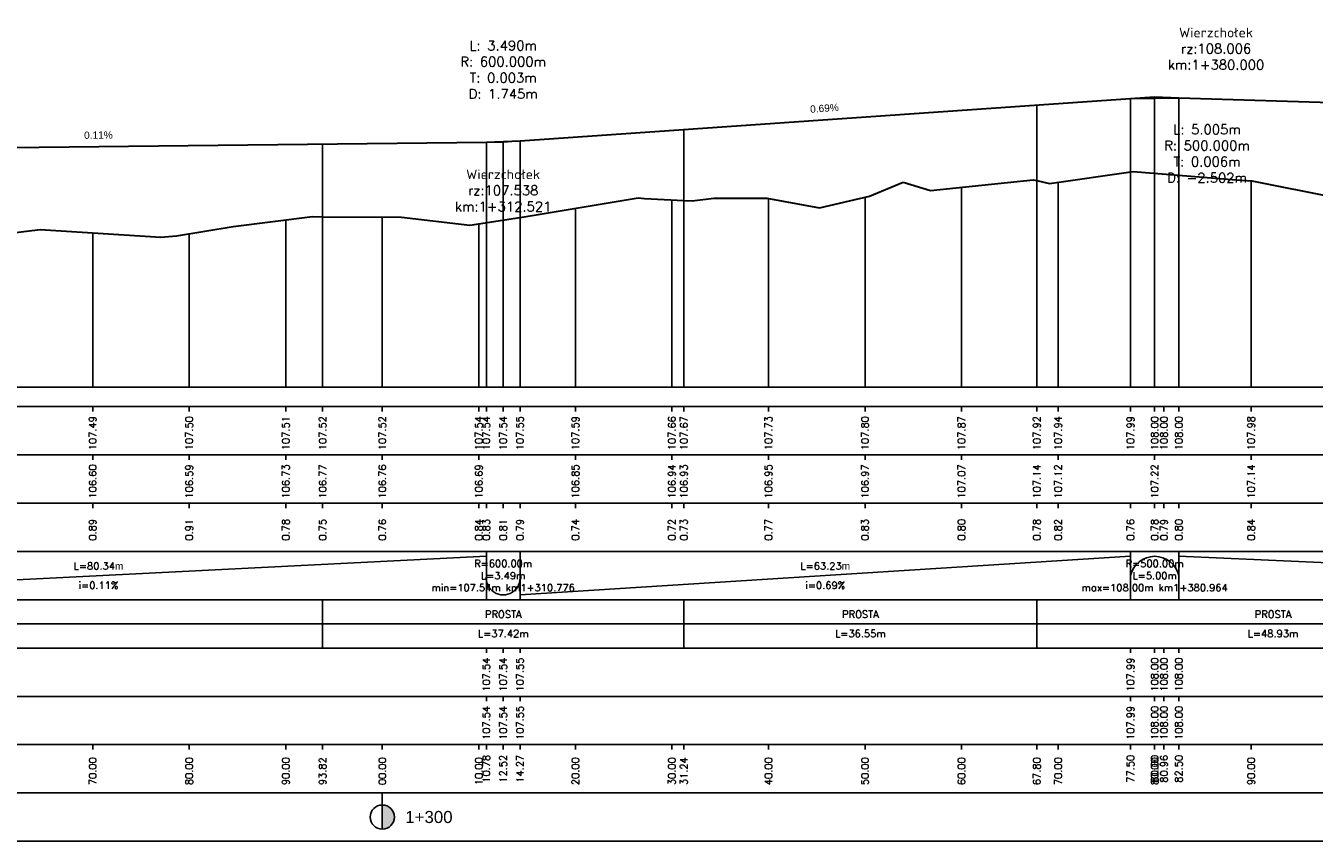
# Model space of a CAD drawing. Extents: x 7529714 to 7537797, y 5723889 to 5727796.
# Tile 12 of 28: x 7534559 to 7534692, y 5725349 to 5725433. Entities that reach past the tile are written whole.
import ezdxf

# ---------------------------------------------------------------- set-up
doc = ezdxf.new("R2010")
doc.units = 0
doc.linetypes.add('HIDDEN', pattern=[9.525, 6.35, -3.175])
for name, color, linetype in [('C-DROGI-PROFILE', 7, 'Continuous'), ('C-DROGI-PROFILE-ETYKIETY', 7, 'Continuous'), ('Niw-opis', 2, 'Continuous')]:
    doc.layers.add(name, color=color, linetype=linetype)
doc.styles.get("Standard").update_dxf_attribs({"font": 'arial.ttf'})

# ---------------------------------------------------------------- blocks, each defined once
blk = doc.blocks.new('kilometraz')
at = {"linetype": 'ByBlock', "lineweight": -2}
blk.add_hatch(color=0, dxfattribs=at).paths.add_polyline_path([(0, -0.5, 0.414214), (0.5, 0, 0.414214), (0, 0.5)])
at = {"color": 0, "linetype": 'ByBlock', "lineweight": -2}
blk.add_line((0, 0.5), (0, -0.5), dxfattribs=at)
blk.add_circle((0, 0), 0.5, dxfattribs=at)

msp = doc.modelspace()

# ---------------------------------------------------------------- linework, layer by layer
at = {"layer": 'C-DROGI-PROFILE', "color": 2, "linetype": 'HIDDEN', "lineweight": -3}
for p, q in [((7534673.238, 5725425.758), (7534675.741, 5725425.932)), ((7534675.741, 5725425.932), (7534678.243, 5725425.855)), ((7534606.517, 5725421.234), (7534608.262, 5725421.253)), ((7534608.262, 5725421.253), (7534610.007, 5725421.374))]:
    msp.add_line(p, q, dxfattribs=at)
at = {"layer": 'C-DROGI-PROFILE', "color": 98, "linetype": 'Continuous', "lineweight": 30, "true_color": 0x006100}
for p, q in [((7534646.193, 5725415.656), (7534649.687, 5725417.097)), ((7534649.687, 5725417.097), (7534652.516, 5725416.251)), ((7534652.516, 5725416.251), (7534663.171, 5725417.354)), ((7534663.171, 5725417.354), (7534663.538, 5725417.267)), ((7534663.538, 5725417.267), (7534664.863, 5725416.961)), ((7534664.863, 5725416.961), (7534673.511, 5725418.201)), ((7534673.511, 5725418.201), (7534684.193, 5725417.349)), ((7534684.193, 5725417.349), (7534685.819, 5725417.248)), ((7534685.819, 5725417.248), (7534694.314, 5725415.564)), ((7534610.418, 5725413.522), (7534622.247, 5725415.496)), ((7534622.247, 5725415.496), (7534622.884, 5725415.427)), ((7534622.884, 5725415.427), (7534626.984, 5725415.216)), ((7534626.984, 5725415.216), (7534627.839, 5725415.173)), ((7534627.839, 5725415.173), (7534630.068, 5725415.439)), ((7534630.068, 5725415.439), (7534635.56, 5725415.444)), ((7534635.56, 5725415.444), (7534641.04, 5725414.437)), ((7534641.04, 5725414.437), (7534646.193, 5725415.656)), ((7534580.308, 5725412.524), (7534588.499, 5725413.54)), ((7534588.499, 5725413.54), (7534589.561, 5725413.532)), ((7534589.561, 5725413.532), (7534597.721, 5725413.471)), ((7534597.721, 5725413.471), (7534604.808, 5725412.656)), ((7534604.808, 5725412.656), (7534610.418, 5725413.522)), ((7534557.205, 5725411.812), (7534560.307, 5725412.214)), ((7534560.307, 5725412.214), (7534572.795, 5725411.409)), ((7534574.412, 5725411.565), (7534580.308, 5725412.524)), ((7534572.795, 5725411.409), (7534574.412, 5725411.565))]:
    msp.add_line(p, q, dxfattribs=at)
at = {"layer": 'C-DROGI-PROFILE', "color": 1, "linetype": 'Continuous', "lineweight": -3}
for p, q in [((7534663.538, 5725395.868), (7534663.538, 5725417.267)), ((7534665.741, 5725395.868), (7534665.741, 5725417.086)), ((7534675.741, 5725395.868), (7534675.741, 5725418.023)), ((7534685.741, 5725395.868), (7534685.741, 5725417.253)), ((7534655.741, 5725395.868), (7534655.741, 5725416.584)), ((7534615.741, 5725395.868), (7534615.741, 5725414.41)), ((7534625.741, 5725395.868), (7534625.741, 5725415.28)), ((7534626.984, 5725395.868), (7534626.984, 5725415.216)), ((7534635.741, 5725395.868), (7534635.741, 5725415.41)), ((7534645.741, 5725395.868), (7534645.741, 5725415.549)), ((7534585.741, 5725395.868), (7534585.741, 5725413.198)), ((7534589.561, 5725395.868), (7534589.561, 5725413.532)), ((7534595.741, 5725395.868), (7534595.741, 5725413.486)), ((7534565.741, 5725395.868), (7534565.741, 5725411.863)), ((7534575.741, 5725395.868), (7534575.741, 5725411.781)), ((7534605.741, 5725395.868), (7534605.741, 5725412.8)), ((7533295.241, 5725395.868), (7537726.805, 5725395.868)), ((7534565.741, 5725393.868), (7534565.741, 5725393.368)), ((7534575.741, 5725393.868), (7534575.741, 5725393.368)), ((7534585.741, 5725393.868), (7534585.741, 5725393.368)), ((7534589.561, 5725393.868), (7534589.561, 5725393.368)), ((7534595.741, 5725393.868), (7534595.741, 5725393.368)), ((7534605.741, 5725393.868), (7534605.741, 5725393.368)), ((7534606.517, 5725393.868), (7534606.517, 5725393.368)), ((7534608.262, 5725393.868), (7534608.262, 5725393.368)), ((7534610.007, 5725393.868), (7534610.007, 5725393.368)), ((7534615.741, 5725393.868), (7534615.741, 5725393.368)), ((7534625.741, 5725393.868), (7534625.741, 5725393.368)), ((7534626.984, 5725393.868), (7534626.984, 5725393.368)), ((7534635.741, 5725393.868), (7534635.741, 5725393.368)), ((7534645.741, 5725393.868), (7534645.741, 5725393.368)), ((7534655.741, 5725393.868), (7534655.741, 5725393.368)), ((7534663.538, 5725393.868), (7534663.538, 5725393.368)), ((7534665.741, 5725393.868), (7534665.741, 5725393.368)), ((7534673.238, 5725393.868), (7534673.238, 5725393.368)), ((7534675.741, 5725393.868), (7534675.741, 5725393.368)), ((7534676.705, 5725393.868), (7534676.705, 5725393.368)), ((7534678.243, 5725393.868), (7534678.243, 5725393.368)), ((7534685.741, 5725393.868), (7534685.741, 5725393.368)), ((7534565.741, 5725388.868), (7534565.741, 5725388.368)), ((7534575.741, 5725388.868), (7534575.741, 5725388.368)), ((7534585.741, 5725388.868), (7534585.741, 5725388.368)), ((7534595.741, 5725388.868), (7534595.741, 5725388.368)), ((7534605.741, 5725388.868), (7534605.741, 5725388.368)), ((7534615.741, 5725388.868), (7534615.741, 5725388.368)), ((7534625.741, 5725388.868), (7534625.741, 5725388.368)), ((7534635.741, 5725388.868), (7534635.741, 5725388.368)), ((7534645.741, 5725388.868), (7534645.741, 5725388.368)), ((7534655.741, 5725388.868), (7534655.741, 5725388.368)), ((7534665.741, 5725388.868), (7534665.741, 5725388.368)), ((7534675.741, 5725388.868), (7534675.741, 5725388.368)), ((7534685.741, 5725388.868), (7534685.741, 5725388.368)), ((7534565.741, 5725383.868), (7534565.741, 5725383.368)), ((7534575.741, 5725383.868), (7534575.741, 5725383.368)), ((7534585.741, 5725383.868), (7534585.741, 5725383.368)), ((7534589.561, 5725383.868), (7534589.561, 5725383.368)), ((7534595.741, 5725383.868), (7534595.741, 5725383.368)), ((7534605.741, 5725383.868), (7534605.741, 5725383.368)), ((7534606.517, 5725383.868), (7534606.517, 5725383.368)), ((7534608.262, 5725383.868), (7534608.262, 5725383.368)), ((7534610.007, 5725383.868), (7534610.007, 5725383.368)), ((7534615.741, 5725383.868), (7534615.741, 5725383.368)), ((7534625.741, 5725383.868), (7534625.741, 5725383.368)), ((7534626.984, 5725383.868), (7534626.984, 5725383.368)), ((7534635.741, 5725383.868), (7534635.741, 5725383.368)), ((7534645.741, 5725383.868), (7534645.741, 5725383.368)), ((7534655.741, 5725383.868), (7534655.741, 5725383.368)), ((7534663.538, 5725383.868), (7534663.538, 5725383.368)), ((7534665.741, 5725383.868), (7534665.741, 5725383.368)), ((7534673.238, 5725383.868), (7534673.238, 5725383.368)), ((7534675.741, 5725383.868), (7534675.741, 5725383.368)), ((7534676.705, 5725383.868), (7534676.705, 5725383.368)), ((7534678.243, 5725383.868), (7534678.243, 5725383.368)), ((7534685.741, 5725383.868), (7534685.741, 5725383.368)), ((7534606.517, 5725373.868), (7534606.517, 5725378.868)), ((7534610.007, 5725373.868), (7534610.007, 5725378.868)), ((7534673.238, 5725373.868), (7534673.238, 5725378.868)), ((7534678.243, 5725373.868), (7534678.243, 5725378.868)), ((7534589.561, 5725368.868), (7534589.561, 5725373.868)), ((7534626.984, 5725368.868), (7534626.984, 5725373.868)), ((7534663.538, 5725368.868), (7534663.538, 5725373.868)), ((7534606.517, 5725368.868), (7534606.517, 5725368.368)), ((7534608.262, 5725368.868), (7534608.262, 5725368.368)), ((7534610.007, 5725368.868), (7534610.007, 5725368.368)), ((7534673.238, 5725368.868), (7534673.238, 5725368.368)), ((7534675.741, 5725368.868), (7534675.741, 5725368.368)), ((7534676.705, 5725368.868), (7534676.705, 5725368.368)), ((7534678.243, 5725368.868), (7534678.243, 5725368.368)), ((7534606.517, 5725363.868), (7534606.517, 5725363.368)), ((7534608.262, 5725363.868), (7534608.262, 5725363.368)), ((7534610.007, 5725363.868), (7534610.007, 5725363.368)), ((7534673.238, 5725363.868), (7534673.238, 5725363.368)), ((7534675.741, 5725363.868), (7534675.741, 5725363.368)), ((7534676.705, 5725363.868), (7534676.705, 5725363.368)), ((7534678.243, 5725363.868), (7534678.243, 5725363.368)), ((7534565.741, 5725358.868), (7534565.741, 5725358.368)), ((7534575.741, 5725358.868), (7534575.741, 5725358.368)), ((7534585.741, 5725358.868), (7534585.741, 5725358.368)), ((7534589.561, 5725358.868), (7534589.561, 5725358.368)), ((7534595.741, 5725358.868), (7534595.741, 5725358.368)), ((7534605.741, 5725358.868), (7534605.741, 5725358.368)), ((7534606.517, 5725358.868), (7534606.517, 5725358.368)), ((7534608.262, 5725358.868), (7534608.262, 5725358.368)), ((7534610.007, 5725358.868), (7534610.007, 5725358.368)), ((7534615.741, 5725358.868), (7534615.741, 5725358.368)), ((7534625.741, 5725358.868), (7534625.741, 5725358.368)), ((7534626.984, 5725358.868), (7534626.984, 5725358.368)), ((7534635.741, 5725358.868), (7534635.741, 5725358.368)), ((7534645.741, 5725358.868), (7534645.741, 5725358.368)), ((7534655.741, 5725358.868), (7534655.741, 5725358.368)), ((7534663.538, 5725358.868), (7534663.538, 5725358.368)), ((7534665.741, 5725358.868), (7534665.741, 5725358.368)), ((7534673.238, 5725358.868), (7534673.238, 5725358.368)), ((7534675.741, 5725358.868), (7534675.741, 5725358.368)), ((7534676.705, 5725358.868), (7534676.705, 5725358.368)), ((7534678.243, 5725358.868), (7534678.243, 5725358.368)), ((7534685.741, 5725358.868), (7534685.741, 5725358.368)), ((7534595.741, 5725353.868), (7534595.741, 5725352.368))]:
    msp.add_line(p, q, dxfattribs=at)
at = {"layer": 'C-DROGI-PROFILE', "color": 2, "linetype": 'Continuous', "lineweight": -3}
for p, q in [((7534526.174, 5725374.368), (7534606.517, 5725378.368)), ((7534610.007, 5725374.368), (7534673.238, 5725378.368)), ((7534678.243, 5725378.368), (7534769.387, 5725374.368)), ((7534518.439, 5725371.368), (7535084.737, 5725371.368))]:
    msp.add_line(p, q, dxfattribs=at)
at = {"layer": 'C-DROGI-PROFILE', "color": 12, "linetype": 'Continuous', "lineweight": 30, "true_color": 0xdb0000}
for points in [[(7534526.174, 5725420.337), (7534606.517, 5725421.234), (7534610.007, 5725421.374), (7534673.238, 5725425.758), (7534678.243, 5725425.855), (7534769.387, 5725423.051), (7535060.874, 5725422.064), (7535083.66, 5725421.269)], [(7534526.174, 5725420.337), (7534606.517, 5725421.234), (7534610.007, 5725421.374), (7534673.238, 5725425.758), (7534678.243, 5725425.855), (7534769.387, 5725423.051)]]:
    msp.add_lwpolyline(points, dxfattribs=at)
at = {"layer": 'C-DROGI-PROFILE', "color": 2, "linetype": 'Continuous', "lineweight": -3, "extrusion": (0, 0, -1)}
msp.add_arc((-7534675.741, 5725375.803), 2.565, 12.73159, 167.26841, dxfattribs=at)
at = {"layer": 'C-DROGI-PROFILE', "color": 2, "linetype": 'Continuous', "lineweight": -3}
msp.add_arc((7534608.262, 5725376.13), 1.761, 172.21617, 7.78383, dxfattribs=at)
at = {"layer": 'C-DROGI-PROFILE', "color": 1, "linetype": 'Continuous', "lineweight": -3}
for points in [[(7533295.741, 5725388.868), (7537726.805, 5725388.868), (7537726.805, 5725393.868), (7533295.741, 5725393.868)], [(7533295.741, 5725383.868), (7537726.805, 5725383.868), (7537726.805, 5725388.868), (7533295.741, 5725388.868)], [(7533295.741, 5725378.868), (7537726.805, 5725378.868), (7537726.805, 5725383.868), (7533295.741, 5725383.868)], [(7533295.741, 5725373.868), (7537726.805, 5725373.868), (7537726.805, 5725378.868), (7533295.741, 5725378.868)], [(7533295.741, 5725368.868), (7537726.805, 5725368.868), (7537726.805, 5725373.868), (7533295.741, 5725373.868)], [(7533295.741, 5725363.868), (7537726.805, 5725363.868), (7537726.805, 5725368.868), (7533295.741, 5725368.868)], [(7533295.741, 5725358.868), (7537726.805, 5725358.868), (7537726.805, 5725363.868), (7533295.741, 5725363.868)], [(7533295.741, 5725353.868), (7537726.805, 5725353.868), (7537726.805, 5725358.868), (7533295.741, 5725358.868)], [(7533295.741, 5725348.868), (7537726.805, 5725348.868), (7537726.805, 5725353.868), (7533295.741, 5725353.868)]]:
    msp.add_3dface(points, dxfattribs=at)
at = {"layer": 'C-DROGI-PROFILE-ETYKIETY', "color": 2, "linetype": 'Continuous', "lineweight": -3}
for p, q in [((7534663.538, 5725425.086), (7534663.538, 5725395.868)), ((7534626.984, 5725422.551), (7534626.984, 5725395.868)), ((7534589.561, 5725421.044), (7534589.561, 5725395.868))]:
    msp.add_line(p, q, dxfattribs=at)
at = {"layer": 'C-DROGI-PROFILE-ETYKIETY', "color": 3, "linetype": 'Continuous', "lineweight": -3}
for p, q in [((7534673.238, 5725425.758), (7534673.238, 5725395.868)), ((7534675.741, 5725425.932), (7534675.741, 5725395.868)), ((7534678.243, 5725425.855), (7534678.243, 5725395.868)), ((7534606.517, 5725421.234), (7534606.517, 5725395.868)), ((7534608.262, 5725421.253), (7534608.262, 5725395.868)), ((7534610.007, 5725421.374), (7534610.007, 5725395.868))]:
    msp.add_line(p, q, dxfattribs=at)
at = {"layer": 'Niw-opis', "color": 2}
msp.add_lwpolyline([(7533295.741, 5725395.868), (7537726.805, 5725395.868)], dxfattribs=at)
at = {"layer": 'Niw-opis'}
msp.add_lwpolyline([(7533295.741, 5725395.868), (7537726.805, 5725395.868)], dxfattribs=at)

# ---------------------------------------------------------------- block references
at = {"layer": 'C-DROGI-PROFILE-ETYKIETY', "linetype": 'Continuous', "lineweight": -3, "xscale": 2.499999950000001, "yscale": 2.499999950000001, "zscale": 2.499999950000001, "rotation": 8.53773646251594e-07}
msp.add_blockref('kilometraz', (7534595.741, 5725351.368), dxfattribs=at)

# ---------------------------------------------------------------- texts
at = {"layer": 'C-DROGI-PROFILE-ETYKIETY', "color": 2, "linetype": 'Continuous', "lineweight": -3, "char_height": 1, "attachment_point": 5}
for s, insert in [('{\\Fsimplex.shx|c238;Wierzchołek\\Prz:108.006\\Pkm:1+380.000}', (7534682.103, 5725430.932)), ('{\\Fsimplex.shx|c238;L: 3.490m\\PR: 600.000m\\PT: 0.003m\\PD: 1.745m}', (7534608.262, 5725428.753)), ('{\\Fsimplex.shx|c238;L: 5.005m\\PR: 500.000m\\PT: 0.006m\\PD: -2.502m}', (7534681.169, 5725420.065)), ('{\\Fsimplex.shx|c238;Wierzchołek\\Prz:107.538\\Pkm:1+312.521}', (7534608.262, 5725416.253))]:
    msp.add_mtext(s, dxfattribs=dict(at, insert=insert))
at = {"layer": 'C-DROGI-PROFILE-ETYKIETY', "color": 2, "linetype": 'Continuous', "lineweight": -3, "char_height": 0.75, "attachment_point": 8}
for s, insert, rotation in [('0.69%', (7534641.566, 5725424.377), 3.96617), ('0.11%', (7534566.336, 5725421.598), 0.63939)]:
    msp.add_mtext(s, dxfattribs=dict(at, insert=insert, rotation=rotation))
at = {"layer": 'C-DROGI-PROFILE-ETYKIETY', "color": 7, "linetype": 'Continuous', "lineweight": -3, "char_height": 0.75, "attachment_point": 5, "rotation": 90}
for s, insert in [('{\\Fsimplex.shx|c238;107.49}', (7534565.741, 5725391.118)), ('{\\Fsimplex.shx|c238;107.50}', (7534575.741, 5725391.118)), ('{\\Fsimplex.shx|c238;107.51}', (7534585.741, 5725391.118)), ('{\\Fsimplex.shx|c238;107.52}', (7534589.561, 5725391.118)), ('{\\Fsimplex.shx|c238;107.52}', (7534595.741, 5725391.118)), ('{\\Fsimplex.shx|c238;107.54}', (7534605.741, 5725391.118)), ('{\\Fsimplex.shx|c238;107.54}', (7534606.517, 5725391.118)), ('{\\Fsimplex.shx|c238;107.54}', (7534608.262, 5725391.118)), ('{\\Fsimplex.shx|c238;107.55}', (7534610.007, 5725391.118)), ('{\\Fsimplex.shx|c238;107.59}', (7534615.741, 5725391.118)), ('{\\Fsimplex.shx|c238;107.66}', (7534625.741, 5725391.118)), ('{\\Fsimplex.shx|c238;107.67}', (7534626.984, 5725391.118)), ('{\\Fsimplex.shx|c238;107.73}', (7534635.741, 5725391.118)), ('{\\Fsimplex.shx|c238;107.80}', (7534645.741, 5725391.118)), ('{\\Fsimplex.shx|c238;107.87}', (7534655.741, 5725391.118)), ('{\\Fsimplex.shx|c238;107.92}', (7534663.538, 5725391.118)), ('{\\Fsimplex.shx|c238;107.94}', (7534665.741, 5725391.118)), ('{\\Fsimplex.shx|c238;107.99}', (7534673.238, 5725391.118)), ('{\\Fsimplex.shx|c238;108.00}', (7534675.741, 5725391.118)), ('{\\Fsimplex.shx|c238;108.00}', (7534675.741, 5725391.118)), ('{\\Fsimplex.shx|c238;108.00}', (7534676.705, 5725391.118)), ('{\\Fsimplex.shx|c238;108.00}', (7534678.243, 5725391.118)), ('{\\Fsimplex.shx|c238;107.98}', (7534685.741, 5725391.118)), ('{\\Fsimplex.shx|c238;106.60}', (7534565.741, 5725386.118)), ('{\\Fsimplex.shx|c238;106.59}', (7534575.741, 5725386.118)), ('{\\Fsimplex.shx|c238;106.73}', (7534585.741, 5725386.118)), ('{\\Fsimplex.shx|c238;106.77}', (7534589.561, 5725386.118)), ('{\\Fsimplex.shx|c238;106.76}', (7534595.741, 5725386.118)), ('{\\Fsimplex.shx|c238;106.69}', (7534605.741, 5725386.118)), ('{\\Fsimplex.shx|c238;106.85}', (7534615.741, 5725386.118)), ('{\\Fsimplex.shx|c238;106.94}', (7534625.741, 5725386.118)), ('{\\Fsimplex.shx|c238;106.93}', (7534626.984, 5725386.118)), ('{\\Fsimplex.shx|c238;106.95}', (7534635.741, 5725386.118)), ('{\\Fsimplex.shx|c238;106.97}', (7534645.741, 5725386.118)), ('{\\Fsimplex.shx|c238;107.07}', (7534655.741, 5725386.118)), ('{\\Fsimplex.shx|c238;107.14}', (7534663.538, 5725386.118)), ('{\\Fsimplex.shx|c238;107.12}', (7534665.741, 5725386.118)), ('{\\Fsimplex.shx|c238;107.22}', (7534675.741, 5725386.118)), ('{\\Fsimplex.shx|c238;107.14}', (7534685.741, 5725386.118)), ('{\\Fsimplex.shx|c238;0.89}', (7534565.741, 5725381.118)), ('{\\Fsimplex.shx|c238;0.91}', (7534575.741, 5725381.118)), ('{\\Fsimplex.shx|c238;0.78}', (7534585.741, 5725381.118)), ('{\\Fsimplex.shx|c238;0.75}', (7534589.561, 5725381.118)), ('{\\Fsimplex.shx|c238;0.76}', (7534595.741, 5725381.118)), ('{\\Fsimplex.shx|c238;0.84}', (7534605.741, 5725381.118)), ('{\\Fsimplex.shx|c238;0.83}', (7534606.517, 5725381.118)), ('{\\Fsimplex.shx|c238;0.81}', (7534608.262, 5725381.118)), ('{\\Fsimplex.shx|c238;0.79}', (7534610.007, 5725381.118)), ('{\\Fsimplex.shx|c238;0.74}', (7534615.741, 5725381.118)), ('{\\Fsimplex.shx|c238;0.72}', (7534625.741, 5725381.118)), ('{\\Fsimplex.shx|c238;0.73}', (7534626.984, 5725381.118)), ('{\\Fsimplex.shx|c238;0.77}', (7534635.741, 5725381.118)), ('{\\Fsimplex.shx|c238;0.83}', (7534645.741, 5725381.118)), ('{\\Fsimplex.shx|c238;0.80}', (7534655.741, 5725381.118)), ('{\\Fsimplex.shx|c238;0.78}', (7534663.538, 5725381.118)), ('{\\Fsimplex.shx|c238;0.82}', (7534665.741, 5725381.118)), ('{\\Fsimplex.shx|c238;0.76}', (7534673.238, 5725381.118)), ('{\\Fsimplex.shx|c238;0.78}', (7534675.741, 5725381.118)), ('{\\Fsimplex.shx|c238;0.78}', (7534675.741, 5725381.118)), ('{\\Fsimplex.shx|c238;0.79}', (7534676.705, 5725381.118)), ('{\\Fsimplex.shx|c238;0.80}', (7534678.243, 5725381.118)), ('{\\Fsimplex.shx|c238;0.84}', (7534685.741, 5725381.118)), ('{\\Fsimplex.shx|c238;107.54}', (7534606.517, 5725366.118)), ('{\\Fsimplex.shx|c238;107.54}', (7534608.262, 5725366.118)), ('{\\Fsimplex.shx|c238;107.55}', (7534610.007, 5725366.118)), ('{\\Fsimplex.shx|c238;107.99}', (7534673.238, 5725366.118)), ('{\\Fsimplex.shx|c238;108.00}', (7534675.741, 5725366.118)), ('{\\Fsimplex.shx|c238;108.00}', (7534676.705, 5725366.118)), ('{\\Fsimplex.shx|c238;108.00}', (7534678.243, 5725366.118)), ('{\\Fsimplex.shx|c238;107.54}', (7534606.517, 5725361.118)), ('{\\Fsimplex.shx|c238;107.54}', (7534608.262, 5725361.118)), ('{\\Fsimplex.shx|c238;107.55}', (7534610.007, 5725361.118)), ('{\\Fsimplex.shx|c238;107.99}', (7534673.238, 5725361.118)), ('{\\Fsimplex.shx|c238;108.00}', (7534675.741, 5725361.118)), ('{\\Fsimplex.shx|c238;108.00}', (7534676.705, 5725361.118)), ('{\\Fsimplex.shx|c238;108.00}', (7534678.243, 5725361.118)), ('{\\Fsimplex.shx|c238;70.00}', (7534565.741, 5725356.118)), ('{\\Fsimplex.shx|c238;80.00}', (7534575.741, 5725356.118)), ('{\\Fsimplex.shx|c238;90.00}', (7534585.741, 5725356.118)), ('{\\Fsimplex.shx|c238;93.82}', (7534589.561, 5725356.118)), ('{\\Fsimplex.shx|c238;00.00}', (7534595.741, 5725356.118)), ('{\\Fsimplex.shx|c238;10.00}', (7534605.741, 5725356.118)), ('{\\Fsimplex.shx|c238;10.78}', (7534606.517, 5725356.368)), ('{\\Fsimplex.shx|c238;12.52}', (7534608.262, 5725356.368)), ('{\\Fsimplex.shx|c238;14.27}', (7534610.007, 5725356.368)), ('{\\Fsimplex.shx|c238;20.00}', (7534615.741, 5725356.118)), ('{\\Fsimplex.shx|c238;30.00}', (7534625.741, 5725356.118)), ('{\\Fsimplex.shx|c238;31.24}', (7534626.984, 5725356.118)), ('{\\Fsimplex.shx|c238;40.00}', (7534635.741, 5725356.118)), ('{\\Fsimplex.shx|c238;50.00}', (7534645.741, 5725356.118)), ('{\\Fsimplex.shx|c238;60.00}', (7534655.741, 5725356.118)), ('{\\Fsimplex.shx|c238;67.80}', (7534663.538, 5725356.118)), ('{\\Fsimplex.shx|c238;70.00}', (7534665.741, 5725356.118)), ('{\\Fsimplex.shx|c238;77.50}', (7534673.238, 5725356.368)), ('{\\Fsimplex.shx|c238;80.00}', (7534675.741, 5725356.368)), ('{\\Fsimplex.shx|c238;80.00}', (7534675.741, 5725356.118)), ('{\\Fsimplex.shx|c238;80.96}', (7534676.705, 5725356.368)), ('{\\Fsimplex.shx|c238;82.50}', (7534678.243, 5725356.368)), ('{\\Fsimplex.shx|c238;90.00}', (7534685.741, 5725356.118))]:
    msp.add_mtext(s, dxfattribs=dict(at, insert=insert))
at = {"layer": 'C-DROGI-PROFILE-ETYKIETY', "color": 7, "linetype": 'Continuous', "lineweight": -3}
for s, insert, char_height, attachment_point in [('{\\Fsimplex.shx|c238;L=80.34}m', (7534566.346, 5725377.368), 0.75, 5), ('{\\Fsimplex.shx|c238;R=600.00m\\PL=3.49m\\Pmin=107.54m km1+310.776}', (7534608.262, 5725376.368), 0.75, 5), ('{\\Fsimplex.shx|c238;L=63.23}m', (7534641.623, 5725377.368), 0.75, 5), ('{\\Fsimplex.shx|c238;R=500.00m\\PL=5.00m\\Pmax=108.00m km1+380.964}', (7534675.741, 5725376.368), 0.75, 5), ('{\\Fsimplex.shx|c238;i=0.11%}', (7534566.346, 5725375.368), 0.75, 5), ('{\\Fsimplex.shx|c238;i=0.69%}', (7534641.623, 5725375.368), 0.75, 5), ('{\\Fsimplex.shx|c238;PROSTA}', (7534608.272, 5725372.368), 0.75, 5), ('{\\Fsimplex.shx|c238;PROSTA}', (7534645.261, 5725372.368), 0.75, 5), ('{\\Fsimplex.shx|c238;PROSTA}', (7534688.002, 5725372.368), 0.75, 5), ('{\\Fsimplex.shx|c238;L=37.42m}', (7534608.272, 5725370.368), 0.75, 5), ('{\\Fsimplex.shx|c238;L=36.55m}', (7534645.261, 5725370.368), 0.75, 5), ('{\\Fsimplex.shx|c238;L=48.93m}', (7534688.002, 5725370.368), 0.75, 5), ('1+300', (7534598.116, 5725351.368), 1.25, 4)]:
    msp.add_mtext(s, dxfattribs=dict(at, insert=insert, char_height=char_height, attachment_point=attachment_point))

doc.saveas('drawing.dxf')
